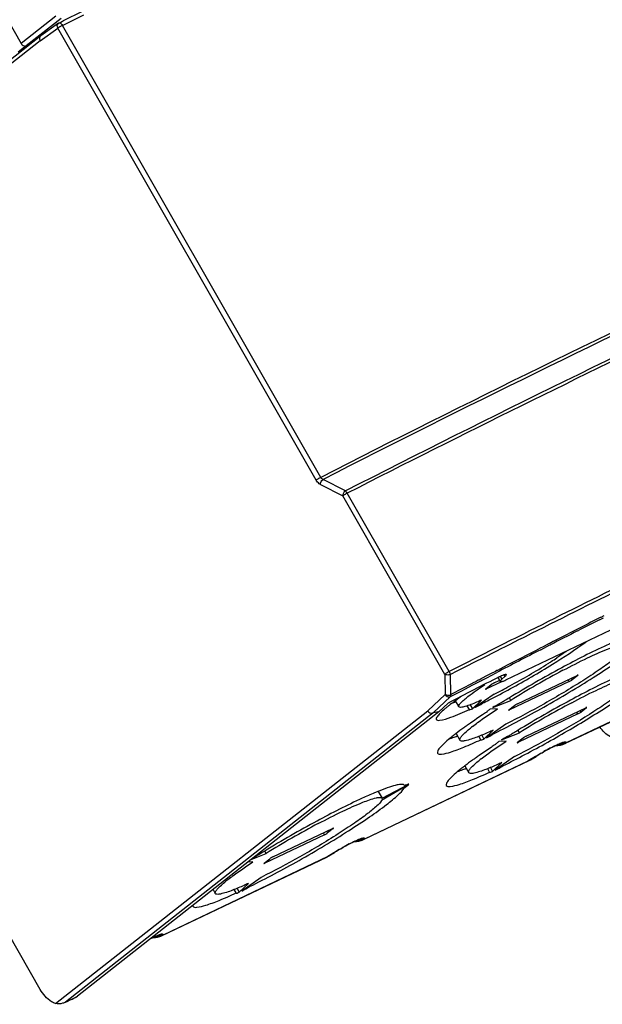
# Model space of a CAD drawing. Header units: millimetres. Extents: x 0 to 594, y 0 to 420.
# Tile 18 of 49: x 554 to 568, y 85 to 108. Entities that reach past the tile are written whole.
import ezdxf

# ---------------------------------------------------------------- set-up
doc = ezdxf.new("R2010")
doc.units = ezdxf.units.MM
doc.header["$LTSCALE"] = 32.67
doc.layers.get('0').update_dxf_attribs({"linetype": 'CONTINUOUS'})

msp = doc.modelspace()

# ---------------------------------------------------------------- linework, layer by layer
at = {"color": 7, "linetype": 'CONTINUOUS'}
for p, q in [((535.4761, 140.5429), (554.4283, 107.391)), ((555.4168, 107.9245), (555.8547, 108.1444)), ((555.3501, 107.8909), (555.392, 107.912)), ((555.392, 107.912), (555.4168, 107.9245)), ((555.2992, 107.864), (554.8901, 107.5705)), ((555.3126, 107.8721), (555.3501, 107.8909)), ((554.8878, 107.5688), (546.1631, 100.7053)), ((554.8878, 107.5688), (554.8901, 107.5705)), ((554.5434, 107.3335), (554.3597, 107.1889)), ((554.8721, 85.3364), (546.151, 100.5915)), ((561.9866, 96.9577), (561.4662, 97.2259)), ((565.7295, 92.5509), (575.3052, 97.1173)), ((567.928, 94.0048), (567.8957, 93.9885)), ((567.9392, 94.0105), (567.928, 94.0048)), ((568.0122, 94.0475), (567.9392, 94.0105)), ((567.4021, 93.7377), (567.3823, 93.7276)), ((566.5986, 93.3266), (566.5246, 93.2885)), ((566.741, 93.3997), (566.5986, 93.3266)), ((566.7507, 93.4047), (566.741, 93.3997)), ((565.4845, 92.7506), (565.3698, 92.6909)), ((565.5192, 92.7686), (565.4845, 92.7506)), ((565.5308, 92.7746), (565.5192, 92.7686)), ((565.6699, 92.8469), (565.5308, 92.7746)), ((564.4439, 92.2064), (564.434, 92.6767)), ((565.0323, 92.5148), (564.9545, 92.4742)), ((565.0859, 92.5428), (565.0323, 92.5148)), ((565.0974, 92.5488), (565.0859, 92.5428)), ((565.1294, 92.5655), (565.0974, 92.5488)), ((565.1524, 92.5775), (565.1294, 92.5655)), ((565.1636, 92.5834), (565.1524, 92.5775)), ((565.1751, 92.5894), (565.1636, 92.5834)), ((565.2802, 92.6442), (565.1751, 92.5894)), ((565.3698, 92.6909), (565.2802, 92.6442)), ((565.4587, 92.4854), (565.5888, 92.5474)), ((565.6036, 92.5162), (565.5489, 92.6119)), ((565.5962, 92.639), (565.6376, 92.5669)), ((565.7021, 92.6283), (565.6376, 92.5669)), ((565.6775, 92.6716), (565.7021, 92.6283)), ((567.2051, 92.5141), (565.8168, 91.852)), ((566.0006, 91.9966), (567.3889, 92.6587)), ((567.4056, 92.6581), (567.277, 92.5569)), ((564.6995, 92.3406), (564.464, 92.217)), ((564.9396, 92.4663), (564.6995, 92.3406)), ((564.9545, 92.4742), (564.9396, 92.4663)), ((565.2364, 92.4428), (565.217, 92.4415)), ((565.2582, 92.3414), (565.3868, 92.4426)), ((565.6292, 92.5098), (565.2749, 92.3409)), ((564.464, 92.217), (564.4438, 92.2064)), ((564.5497, 92.0631), (564.6285, 91.9253)), ((564.9474, 91.8773), (565.1608, 92.0818)), ((565.4562, 92.2226), (565.0064, 91.9054)), ((565.4235, 91.908), (565.842, 92.0759)), ((565.694, 92.0625), (565.673, 92.0495)), ((565.842, 92.0759), (565.8103, 92.1314)), ((564.1649, 91.8042), (564.3806, 92.0063)), ((564.5239, 92.0466), (564.5166, 92.0411)), ((564.8771, 91.8607), (564.826, 91.9502)), ((564.8771, 91.8607), (564.8773, 91.8578)), ((564.8938, 91.9709), (564.9474, 91.8773)), ((565.1863, 92.0082), (565.1765, 92.0254)), ((565.5351, 91.8803), (565.3621, 91.8689)), ((565.8001, 91.8526), (565.9287, 91.9538)), ((566.2039, 91.2415), (567.5922, 91.9035)), ((567.6089, 91.903), (567.4803, 91.8018)), ((564.1666, 91.8056), (555.7393, 85.1761)), ((564.1666, 91.8056), (564.0317, 91.7812)), ((567.4084, 91.759), (566.0201, 91.0969)), ((567.107, 91.0698), (568.3042, 91.6407)), ((565.2167, 91.1741), (565.4301, 91.3786)), ((565.7255, 91.5194), (565.2758, 91.2022)), ((566.0453, 91.3208), (566.0136, 91.3763)), ((564.5686, 91.3003), (564.6582, 91.1436)), ((565.1465, 91.1577), (565.1011, 91.2372)), ((565.1465, 91.1577), (565.1466, 91.1546)), ((565.1649, 91.2646), (565.2167, 91.1741)), ((565.4567, 91.3057), (565.4469, 91.3229)), ((565.6268, 91.1529), (566.0453, 91.3208)), ((565.8973, 91.3074), (565.8763, 91.2944)), ((566.0034, 91.0975), (566.132, 91.1987)), ((565.7384, 91.1252), (565.5654, 91.1137)), ((565.9288, 90.7643), (565.4791, 90.4471)), ((566.2995, 90.6879), (566.4329, 90.7702)), ((562.4105, 88.8301), (566.2521, 90.6621)), ((564.772, 90.5451), (564.8615, 90.3885)), ((565.3498, 90.4026), (565.3044, 90.482)), ((565.3682, 90.5095), (565.42, 90.4189)), ((565.42, 90.4189), (565.6334, 90.6234)), ((565.66, 90.5505), (565.6502, 90.5678)), ((565.3498, 90.4026), (565.3499, 90.3994)), ((563.464, 90.1116), (562.8321, 89.7392)), ((562.8436, 89.794), (563.4663, 90.1226)), ((563.3544, 90.0298), (563.347, 90.0427)), ((563.3664, 90.0873), (563.3639, 90.0924)), ((562.7534, 89.9518), (562.8432, 89.7947)), ((562.8431, 89.7947), (562.8436, 89.794)), ((560.2962, 88.4243), (561.6845, 89.0863)), ((561.7013, 89.0858), (561.5726, 88.9846)), ((561.5008, 88.9417), (560.1125, 88.2797)), ((557.7139, 86.5904), (561.5555, 88.4224)), ((559.7937, 88.3656), (560.1376, 88.5036)), ((559.9896, 88.4901), (559.9687, 88.4772)), ((560.0957, 88.2802), (560.2244, 88.3814)), ((560.1376, 88.5036), (560.1059, 88.5591)), ((561.603, 88.4483), (561.7363, 88.5306)), ((559.8308, 88.308), (559.7103, 88.3)), ((560.0211, 87.9471), (559.5714, 87.6299)), ((559.4606, 87.6923), (559.5123, 87.6017)), ((559.5123, 87.6017), (559.7258, 87.8062)), ((559.7524, 87.7333), (559.7425, 87.7506)), ((558.9012, 87.6634), (558.9538, 87.5713)), ((559.4421, 87.5854), (559.3967, 87.6648)), ((559.4421, 87.5854), (559.4423, 87.5822)), ((555.7013, 85.1527), (555.7393, 85.1761)), ((555.5963, 85.1024), (555.7014, 85.1525))]:
    msp.add_line(p, q, dxfattribs=at)
at = {"color": 9, "linetype": 'CONTINUOUS'}
for p, q in [((555.2357, 108.0261), (554.4283, 107.391)), ((555.3589, 107.975), (554.5434, 107.3335)), ((554.8749, 107.4543), (555.2837, 107.7475)), ((561.3079, 97.2097), (555.2837, 107.7475)), ((561.413, 97.2738), (555.3887, 107.8116)), ((554.8749, 107.4543), (546.151, 100.5915)), ((561.4051, 97.1092), (561.9255, 96.8409)), ((564.4083, 92.7463), (562.0308, 96.9051)), ((564.3031, 92.6821), (561.9255, 96.8409)), ((567.9119, 93.9557), (567.9442, 93.972)), ((567.9442, 93.972), (567.9554, 93.9777)), ((567.9554, 93.9777), (568.0023, 94.0015)), ((567.3987, 93.695), (567.4184, 93.7051)), ((566.1363, 93.6214), (566.0899, 93.598)), ((566.1768, 93.5593), (566.1303, 93.5359)), ((566.5411, 93.2561), (566.6152, 93.2941)), ((566.6152, 93.2941), (566.7575, 93.3672)), ((566.7575, 93.3672), (566.7672, 93.3722)), ((564.8699, 92.9811), (564.5489, 92.8179)), ((565.3004, 93.1169), (564.9048, 92.9162)), ((564.5489, 92.8179), (564.4083, 92.7463)), ((564.5827, 92.7525), (564.434, 92.6767)), ((564.8947, 92.9111), (564.5827, 92.7525)), ((564.9048, 92.9162), (564.8947, 92.9111)), ((564.3031, 92.6821), (564.3129, 92.2119)), ((565.0492, 92.4828), (565.1143, 92.5167)), ((565.1143, 92.5167), (565.1463, 92.5335)), ((565.1463, 92.5335), (565.1692, 92.5454)), ((565.1692, 92.5454), (565.1804, 92.5513)), ((565.1804, 92.5513), (565.1919, 92.5573)), ((565.1919, 92.5573), (565.297, 92.6121)), ((565.297, 92.6121), (565.3866, 92.6587)), ((565.3866, 92.6587), (565.5011, 92.7183)), ((565.5011, 92.7183), (565.5145, 92.7253)), ((567.2051, 92.5141), (567.1795, 92.5588)), ((567.277, 92.5569), (567.2552, 92.5949)), ((564.6534, 92.2756), (564.7165, 92.3087)), ((564.7165, 92.3087), (564.7754, 92.3395)), ((564.7754, 92.3395), (564.9565, 92.4343)), ((564.9565, 92.4343), (564.9714, 92.4421)), ((564.9714, 92.4421), (565.0492, 92.4828)), ((565.2749, 92.3409), (565.2695, 92.3503)), ((564.3129, 92.2119), (563.9078, 91.8319)), ((564.4385, 92.1627), (564.0317, 91.7812)), ((564.4385, 92.1627), (564.481, 92.1851)), ((564.481, 92.1851), (564.6534, 92.2756)), ((555.2299, 85.0052), (563.9078, 91.8319)), ((565.8168, 91.852), (565.8114, 91.8615)), ((567.4803, 91.8018), (567.4585, 91.8398)), ((564.0302, 91.781), (555.4583, 85.0378)), ((567.1386, 91.0894), (568.3357, 91.6603)), ((567.4084, 91.759), (567.3828, 91.8037)), ((566.0147, 91.1064), (566.0201, 91.0969)), ((567.107, 91.0698), (567.1386, 91.0894)), ((567.1386, 91.0894), (567.1262, 91.1022)), ((562.442, 88.8497), (566.2837, 90.6817)), ((566.417, 90.764), (566.2521, 90.6621)), ((566.2995, 90.6879), (566.2837, 90.6817)), ((566.417, 90.764), (566.4312, 90.7727)), ((566.4329, 90.7702), (566.417, 90.764)), ((561.5008, 88.9417), (561.4752, 88.9865)), ((561.5509, 89.0226), (561.5726, 88.9846)), ((562.4105, 88.8301), (562.442, 88.8497)), ((562.442, 88.8497), (562.4296, 88.8625)), ((557.7454, 86.6101), (561.5871, 88.442)), ((561.7204, 88.5243), (561.5555, 88.4224)), ((561.603, 88.4483), (561.5871, 88.442)), ((561.7204, 88.5243), (561.7346, 88.533)), ((561.7363, 88.5306), (561.7204, 88.5243)), ((560.1125, 88.2797), (560.107, 88.2892)), ((557.7139, 86.5904), (557.7454, 86.6101)), ((557.7454, 86.6101), (557.733, 86.6229))]:
    msp.add_line(p, q, dxfattribs=at)
at = {"color": 7, "linetype": 'CONTINUOUS'}
msp.add_lwpolyline([(555.2992, 107.864), (555.3038, 107.8671), (555.3082, 107.8697), (555.3126, 107.8721)], dxfattribs=at)
at = {"color": 9, "linetype": 'CONTINUOUS'}
msp.add_lwpolyline([(564.434, 92.6767), (564.4303, 92.6754), (564.4266, 92.6742), (564.4227, 92.6731)], dxfattribs=at)
at = {"color": 7, "linetype": 'CONTINUOUS'}
for centre, radius, start, end in [((495.2907, 229.1399), 135.3969, 296.350771, 296.58622), ((678.4825, -124.3205), 244.7208, 116.864995, 116.994625), ((680.8879, -129.0408), 250.0186, 116.999869, 117.162447), ((684.7248, -136.5067), 258.4127, 117.220014, 117.433314), ((560.4542, 102.8036), 11.6869, 302.38388, 302.7954), ((561.2749, 101.5341), 10.1753, 302.78249, 303.70038), ((579.5684, 69.5764), 26.4221, 118.33015, 121.38069), ((558.808, 105.4325), 14.7887, 298.3037, 302.31489), ((576.693, 74.6067), 20.565, 117.93121, 121.84649), ((559.5692, 103.9869), 13.155, 296.58402, 298.36988), ((568.5069, 86.6616), 6.6979, 126.14396, 126.48827), ((569.0131, 85.9672), 7.5572, 125.48429, 126.13782), ((569.6938, 85.0129), 8.7294, 124.97624, 125.48717), ((578.2049, 71.8263), 23.7913, 121.39886, 121.72628), ((579.7717, 68.8213), 26.4221, 118.33015, 121.38069), ((566.8182, 88.8763), 3.9127, 128.05401, 129.06591), ((567.6622, 87.7943), 5.2849, 126.52766, 128.02879), ((562.1309, 97.6823), 6.1388, 292.60491, 293.03322), ((561.9532, 98.1012), 6.5938, 293.02996, 293.18662), ((564.074, 93.7464), 2.0637, 296.86133, 302.61552), ((577.5278, 72.9209), 22.5042, 121.78815, 121.99719), ((576.8963, 73.8516), 20.565, 117.93121, 121.84649), ((571.4496, 82.1259), 11.4722, 124.80785, 125.32563), ((567.3387, 88.4269), 3.8667, 128.15361, 129.03249), ((578.4082, 71.0712), 23.7913, 121.39886, 121.72628), ((567.7438, 87.1406), 5.236, 127.73744, 128.87097), ((568.3387, 86.376), 6.2048, 127.43755, 127.76046), ((562.3601, 96.7648), 5.959, 291.6604, 291.86583), ((562.2566, 97.023), 6.2371, 291.86553, 292.02889), ((564.3447, 93.0408), 2.0608, 296.85736, 302.655), ((577.7311, 72.1658), 22.5042, 121.78815, 121.99719), ((566.8917, 91.5223), 0.5012, 269.47015, 295.46463), ((571.6529, 81.3708), 11.4722, 124.80785, 125.32563), ((567.542, 87.6718), 3.8667, 128.15361, 129.03249), ((556.9435, 108.2996), 19.7739, 296.1555, 297.82451), ((559.4781, 103.8394), 14.5798, 296.25976, 296.79048), ((570.2778, 84.5228), 7.3358, 120.31714, 121.60923), ((567.9471, 86.3854), 5.236, 127.73744, 128.87097), ((568.542, 85.6208), 6.2048, 127.43755, 127.76046), ((562.5634, 96.0097), 5.959, 291.6604, 291.86583), ((562.4599, 96.2678), 6.2371, 291.86553, 292.02889), ((564.548, 92.2856), 2.0608, 296.85736, 302.655), ((565.4169, 83.3872), 7.0869, 112.1535, 112.81228), ((565.0859, 84.1989), 6.2103, 111.68305, 112.14925), ((573.864, 66.0041), 26.4221, 118.33015, 121.38069), ((570.9887, 71.0343), 20.565, 117.93121, 121.84649), ((565.5812, 82.2831), 7.3358, 120.31714, 121.60923), ((562.1951, 89.2826), 0.5012, 269.47015, 295.46463), ((560.5556, 87.0512), 1.5306, 115.40531, 117.52709), ((571.8235, 69.3486), 22.5042, 121.78815, 121.99719), ((572.5006, 68.254), 23.7913, 121.39886, 121.72628), ((561.6344, 84.8546), 3.8667, 128.15361, 129.03249), ((558.6404, 89.4684), 2.0608, 296.85736, 302.655), ((557.4986, 87.0429), 0.5012, 269.47015, 295.46463)]:
    msp.add_arc(centre, radius, start, end, dxfattribs=at)
at = {"color": 9, "linetype": 'CONTINUOUS'}
for centre, radius, start, end in [((723.9641, -220.6643), 356.4726, 115.5579, 117.017713), ((720.784, -213.3907), 343.762, 115.870196, 116.735243), ((720.6599, -213.1617), 343.428, 115.867896, 116.732567), ((678.0703, -123.5646), 243.8236, 116.858939, 116.989002), ((680.7372, -128.7993), 249.6985, 116.994269, 117.157006), ((740.9103, -253.6193), 388.7442, 116.724794, 116.92629), ((739.6966, -251.2354), 385.9955, 116.7218, 116.859794), ((685.3949, -137.8616), 259.8876, 117.214791, 117.469586), ((569.159, 86.4492), 5.1108, 117.87954, 119.8721), ((566.8889, 91.5207), 0.4981, 271.98664, 280.34115), ((566.8869, 91.5284), 0.5061, 280.40242, 295.71894), ((566.8907, 91.5204), 0.4971, 295.73114, 299.91047), ((562.1941, 89.2807), 0.4971, 295.73114, 299.91047), ((564.4625, 84.2095), 5.1108, 117.87954, 119.8721), ((562.1923, 89.281), 0.4981, 271.98664, 280.34115), ((562.1904, 89.2887), 0.5061, 280.40242, 295.71894), ((557.4957, 87.0414), 0.4981, 268.90533, 280.34115), ((557.4833, 87.0544), 0.4984, 272.28816, 277.02172), ((557.4938, 87.0491), 0.5061, 280.40242, 295.71894), ((557.4975, 87.041), 0.4971, 295.73114, 299.91047)]:
    msp.add_arc(centre, radius, start, end, dxfattribs=at)
at = {"color": 7, "linetype": 'CONTINUOUS'}
for centre, major_axis, ratio, start_param, end_param in [((548.4709, 73.6449), (46.7655, 28.6807), 0.1474893, 7.3909707, 7.4181138), ((542.7552, 79.6435), (12.987, 5.5362), 0.0064751, 6.0709647, 6.2591973)]:
    msp.add_ellipse(centre, major_axis=major_axis, ratio=ratio, start_param=start_param, end_param=end_param, dxfattribs=at)
at = {"color": 9, "linetype": 'CONTINUOUS'}
for points, knots in [([(555.2837, 107.7475), (555.2729, 107.7671), (555.2614, 107.8107), (555.2834, 107.8525), (555.2992, 107.864)], [0, 0, 0, 0, 0.5335567, 1, 1, 1, 1]), ([(555.3402, 107.7848), (555.3346, 107.7815), (555.3153, 107.7697), (555.2963, 107.7574), (555.2837, 107.7475)], [0, 0, 0, 0, 0.2910358, 1, 1, 1, 1]), ([(555.3126, 107.8721), (555.3156, 107.8736), (555.3355, 107.876), (555.3515, 107.8603), (555.3621, 107.8489)], [0, 0, 0, 0, 0.179549, 1, 1, 1, 1]), ([(555.3566, 107.7943), (555.3544, 107.793), (555.3501, 107.7904), (555.346, 107.7877), (555.3439, 107.7863)], [0, 0, 0, 0, 0.5050214, 1, 1, 1, 1]), ([(574.8065, 103.7307), (573.7698, 103.2657), (569.2638, 101.2005), (564.8164, 99.0091), (561.413, 97.2738)], [0, 0, 0, 0, 0.2292419, 1, 1, 1, 1]), ([(574.4185, 103.484), (573.412, 103.0298), (569.0562, 101.0241), (564.7545, 98.9023), (561.4662, 97.2259)], [0, 0, 0, 0, 0.230284, 1, 1, 1, 1]), ([(575.3705, 103.4091), (574.3336, 102.9437), (569.8314, 100.8794), (565.387, 98.6902), (561.9867, 96.9577)], [0, 0, 0, 0, 0.2294631, 1, 1, 1, 1]), ([(561.413, 97.2738), (561.4031, 97.2688), (561.3671, 97.2492), (561.3314, 97.2282), (561.3079, 97.2097)], [0, 0, 0, 0, 0.269957, 1, 1, 1, 1]), ([(561.4051, 97.1092), (561.3958, 97.114), (561.3562, 97.1397), (561.326, 97.1781), (561.3079, 97.2097)], [0, 0, 0, 0, 0.2230738, 1, 1, 1, 1]), ([(562.0308, 96.9051), (562.0209, 96.9001), (561.9848, 96.8805), (561.9491, 96.8595), (561.9255, 96.8409)], [0, 0, 0, 0, 0.2697856, 1, 1, 1, 1]), ([(562.0308, 96.9051), (562.0218, 96.9208), (562.0082, 96.9399), (561.9907, 96.9548), (561.9867, 96.9577)], [0, 0, 0, 0, 0.7849733, 1, 1, 1, 1]), ([(564.4083, 92.7463), (564.3984, 92.7412), (564.3623, 92.7216), (564.3266, 92.7007), (564.303, 92.6821)], [0, 0, 0, 0, 0.2698193, 1, 1, 1, 1]), ([(564.4227, 92.6731), (564.3925, 92.6648), (564.3495, 92.6641), (564.3111, 92.6778), (564.3031, 92.6821)], [0, 0, 0, 0, 0.7749918, 1, 1, 1, 1]), ([(564.3129, 92.2119), (564.3218, 92.2071), (564.3641, 92.1927), (564.4117, 92.1947), (564.4439, 92.2064)], [0, 0, 0, 0, 0.2279857, 1, 1, 1, 1]), ([(564.3129, 92.2119), (564.3197, 92.2008), (564.3494, 92.1647), (564.4078, 92.1481), (564.4385, 92.1627)], [0, 0, 0, 0, 0.2762717, 1, 1, 1, 1]), ([(564.4385, 92.1627), (564.4403, 92.1649), (564.4474, 92.1785), (564.4459, 92.1945), (564.4438, 92.2065)], [0, 0, 0, 0, 0.1900214, 1, 1, 1, 1]), ([(566.7691, 90.9668), (566.8166, 90.9919), (566.9002, 91.0348), (567.0099, 91.0815), (567.0794, 91.1066), (567.1173, 91.1078), (567.1262, 91.1022)], [0, 0, 0, 0, 0.4166066, 0.7303431, 0.9183139, 1, 1, 1, 1]), ([(562.0726, 88.7271), (562.12, 88.7522), (562.2037, 88.7951), (562.3134, 88.8418), (562.3828, 88.8669), (562.4207, 88.8681), (562.4296, 88.8625)], [0, 0, 0, 0, 0.4166066, 0.7303431, 0.9183139, 1, 1, 1, 1]), ([(557.4623, 86.5317), (557.5254, 86.563), (557.6049, 86.5964), (557.7113, 86.6364), (557.733, 86.6229)], [0, 0, 0, 0, 0.7331962, 1, 1, 1, 1])]:
    msp.add_open_spline(points, degree=3, knots=knots, dxfattribs=at)
for points in [[(555.3887, 107.8116), (555.3779, 107.8061), (555.367, 107.8005), (555.3566, 107.7943)], [(555.3621, 107.8489), (555.3724, 107.8376), (555.3812, 107.8249), (555.3887, 107.8116)], [(561.4051, 97.1092), (561.4036, 97.1531), (561.4292, 97.2023), (561.4662, 97.2259)], [(561.413, 97.2738), (561.4249, 97.2531), (561.4438, 97.2341), (561.4662, 97.2259)], [(561.9866, 96.9577), (561.9496, 96.9341), (561.924, 96.8848), (561.9255, 96.8409)], [(564.4083, 92.7463), (564.4206, 92.7248), (564.4302, 92.7012), (564.434, 92.6767)], [(566.9374, 91.0391), (567.0032, 91.0473), (567.0687, 91.0691), (567.1262, 91.1022)], [(566.4312, 90.7727), (566.4916, 90.8095), (566.5522, 90.8458), (566.6135, 90.881)], [(562.2408, 88.7995), (562.3067, 88.8076), (562.3721, 88.8295), (562.4296, 88.8625)], [(561.7346, 88.533), (561.795, 88.5698), (561.8556, 88.6061), (561.9169, 88.6413)], [(557.5442, 86.5598), (557.6101, 86.5679), (557.6755, 86.5898), (557.733, 86.6229)]]:
    msp.add_open_spline(points, degree=3, dxfattribs=at)
at = {"color": 7, "linetype": 'CONTINUOUS'}
for points, knots in [([(554.8749, 107.4543), (554.8694, 107.4642), (554.8542, 107.5012), (554.8653, 107.5509), (554.8879, 107.5688)], [0, 0, 0, 0, 0.2818363, 1, 1, 1, 1]), ([(554.4283, 107.391), (554.4348, 107.3796), (554.4608, 107.3444), (554.5145, 107.3208), (554.5434, 107.3335)], [0, 0, 0, 0, 0.292779, 1, 1, 1, 1]), ([(565.4567, 91.3057), (565.8482, 91.4977), (566.4354, 91.8116), (567.2002, 92.2555), (567.7491, 92.5933), (568.2304, 92.9102), (568.6197, 93.1869), (568.8875, 93.4077), (569.0258, 93.5411), (569.0587, 93.6022)], [0, 0, 0, 0, 0.304986, 0.4653296, 0.618492, 0.7555764, 0.868684, 0.9514769, 1, 1, 1, 1]), ([(565.8376, 92.3482), (566.1678, 92.5289), (566.765, 92.8771), (567.3451, 93.2546), (567.5981, 93.4418)], [0, 0, 0, 0, 0.5446013, 1, 1, 1, 1]), ([(568.3736, 93.4921), (568.2762, 93.4512), (567.8202, 93.2485), (567.376, 93.0205), (567.0297, 92.8339)], [0, 0, 0, 0, 0.2116821, 1, 1, 1, 1]), ([(568.5364, 93.3116), (568.508, 93.2633), (568.3982, 93.158), (568.1858, 92.9845), (567.8819, 92.7687), (567.3587, 92.4246), (566.6364, 91.9948), (566.0302, 91.6697), (565.7255, 91.5194)], [0, 0, 0, 0, 0.0502065, 0.1338755, 0.247069, 0.3836338, 0.6954062, 1, 1, 1, 1]), ([(567.1518, 93.2291), (567.1341, 93.2162), (567.0579, 93.1616), (566.9805, 93.1087), (566.9206, 93.0688)], [0, 0, 0, 0, 0.2327532, 1, 1, 1, 1]), ([(567.0601, 92.7761), (567.2482, 92.8757), (567.5907, 93.0495), (568.0373, 93.2533), (568.3375, 93.3607), (568.4856, 93.3909), (568.5397, 93.3806), (568.5475, 93.3671)], [0, 0, 0, 0, 0.3939745, 0.708833, 0.9144295, 0.9710827, 1, 1, 1, 1]), ([(566.1733, 90.8119), (566.5294, 90.9994), (567.2156, 91.383), (568.0242, 91.8798), (568.5855, 92.2611), (568.9029, 92.4946), (569.1222, 92.6812), (569.2341, 92.7952), (569.262, 92.847)], [0, 0, 0, 0, 0.3251355, 0.6348772, 0.7661573, 0.8735444, 0.9524117, 1, 1, 1, 1]), ([(565.5738, 92.6261), (565.6101, 92.6449), (565.6605, 92.6679), (565.7117, 92.6843), (565.7335, 92.6838), (565.7361, 92.679)], [0, 0, 0, 0, 0.7037917, 0.9057992, 1, 1, 1, 1]), ([(565.6374, 92.5668), (565.627, 92.5571), (565.6139, 92.5444), (565.6004, 92.5219), (565.6036, 92.5162)], [0, 0, 0, 0, 0.6844519, 1, 1, 1, 1]), ([(565.6036, 92.5162), (565.6064, 92.5112), (565.6295, 92.5111), (565.6446, 92.5164), (565.6564, 92.5204)], [0, 0, 0, 0, 0.3158772, 1, 1, 1, 1]), ([(565.6564, 92.5204), (565.6618, 92.5221), (565.6866, 92.5312), (565.7107, 92.542), (565.7295, 92.5509)], [0, 0, 0, 0, 0.2137688, 1, 1, 1, 1]), ([(565.7361, 92.679), (565.7392, 92.6732), (565.7261, 92.6511), (565.7133, 92.6383), (565.7031, 92.6288)], [0, 0, 0, 0, 0.3187972, 1, 1, 1, 1]), ([(568.7397, 92.5564), (568.7126, 92.5105), (568.6094, 92.41), (568.4092, 92.2449), (568.1229, 92.0396), (567.6266, 91.7101), (566.932, 91.2927), (566.347, 90.9747), (566.0496, 90.8246)], [0, 0, 0, 0, 0.0498408, 0.1322006, 0.2435321, 0.378234, 0.6888704, 1, 1, 1, 1]), ([(567.2051, 92.5141), (567.2251, 92.5237), (567.2495, 92.5375), (567.2725, 92.5534), (567.277, 92.5569)], [0, 0, 0, 0, 0.7956562, 1, 1, 1, 1]), ([(568.5769, 92.737), (568.4795, 92.6961), (568.0236, 92.4934), (567.5793, 92.2653), (567.233, 92.0787)], [0, 0, 0, 0, 0.2116821, 1, 1, 1, 1]), ([(567.2634, 92.021), (567.4515, 92.1206), (567.794, 92.2944), (568.2406, 92.4981), (568.5408, 92.6056), (568.6889, 92.6358), (568.743, 92.6255), (568.7508, 92.6119)], [0, 0, 0, 0, 0.3939745, 0.708833, 0.9144295, 0.9710827, 1, 1, 1, 1]), ([(567.4043, 92.6653), (567.4019, 92.6644), (567.3967, 92.6623), (567.3917, 92.66), (567.3889, 92.6587)], [0, 0, 0, 0, 0.4485917, 1, 1, 1, 1]), ([(567.4134, 92.6668), (567.413, 92.6676), (567.4088, 92.6669), (567.4064, 92.666), (567.4043, 92.6653)], [0, 0, 0, 0, 0.29319, 1, 1, 1, 1]), ([(567.4056, 92.6581), (567.4078, 92.6598), (567.4102, 92.6619), (567.414, 92.6658), (567.4134, 92.6668)], [0, 0, 0, 0, 0.7075935, 1, 1, 1, 1]), ([(564.7553, 92.0914), (564.7847, 92.1169), (564.939, 92.2421), (565.1031, 92.3548), (565.2364, 92.4428)], [0, 0, 0, 0, 0.1959079, 1, 1, 1, 1]), ([(565.1863, 92.0082), (565.2384, 92.0339), (565.4573, 92.1437), (565.6737, 92.2585), (565.8376, 92.3482)], [0, 0, 0, 0, 0.2370301, 1, 1, 1, 1]), ([(565.2582, 92.3414), (565.256, 92.3397), (565.2537, 92.3376), (565.2499, 92.3338), (565.2504, 92.3328)], [0, 0, 0, 0, 0.7075935, 1, 1, 1, 1]), ([(565.2504, 92.3328), (565.2516, 92.3306), (565.2632, 92.3365), (565.2693, 92.3382), (565.2749, 92.3409)], [0, 0, 0, 0, 0.280887, 1, 1, 1, 1]), ([(565.4587, 92.4854), (565.4387, 92.4759), (565.4143, 92.462), (565.3913, 92.4461), (565.3868, 92.4426)], [0, 0, 0, 0, 0.7956562, 1, 1, 1, 1]), ([(564.6453, 91.9793), (564.6511, 91.9874), (564.6842, 92.0281), (564.7233, 92.0635), (564.7553, 92.0914)], [0, 0, 0, 0, 0.1895057, 1, 1, 1, 1]), ([(565.1608, 92.0818), (565.1225, 92.0645), (564.9958, 92.0091), (564.8669, 91.9572), (564.7743, 91.931)], [0, 0, 0, 0, 0.3040616, 1, 1, 1, 1]), ([(563.9078, 91.8319), (563.9143, 91.821), (563.9427, 91.785), (563.999, 91.7675), (564.0296, 91.7805)], [0, 0, 0, 0, 0.2762667, 1, 1, 1, 1]), ([(564.183, 91.6098), (564.2746, 91.618), (564.5105, 91.7018), (564.7365, 91.7964), (564.8771, 91.8607)], [0, 0, 0, 0, 0.3728797, 1, 1, 1, 1]), ([(564.3524, 91.9142), (564.3361, 91.901), (564.2801, 91.8546), (564.2256, 91.8061), (564.1892, 91.7691)], [0, 0, 0, 0, 0.2876477, 1, 1, 1, 1]), ([(564.6285, 91.9253), (564.6269, 91.9282), (564.6228, 91.9481), (564.636, 91.9662), (564.6453, 91.9793)], [0, 0, 0, 0, 0.1723571, 1, 1, 1, 1]), ([(564.7743, 91.931), (564.7415, 91.9218), (564.6988, 91.9095), (564.6364, 91.9115), (564.6285, 91.9253)], [0, 0, 0, 0, 0.6829428, 1, 1, 1, 1]), ([(564.8773, 91.8578), (564.8807, 91.8518), (564.9135, 91.8647), (564.9313, 91.8702), (564.9474, 91.8773)], [0, 0, 0, 0, 0.2817292, 1, 1, 1, 1]), ([(564.95, 91.4676), (564.9899, 91.4989), (565.1802, 91.6431), (565.3778, 91.7774), (565.5351, 91.8803)], [0, 0, 0, 0, 0.2124201, 1, 1, 1, 1]), ([(565.3621, 91.8689), (565.3419, 91.8553), (565.3173, 91.8342), (565.2821, 91.8117), (565.2811, 91.8007)], [0, 0, 0, 0, 0.6875584, 1, 1, 1, 1]), ([(565.6033, 92.0062), (565.5893, 91.9995), (565.5281, 91.9691), (565.4685, 91.9355), (565.4235, 91.908)], [0, 0, 0, 0, 0.2277516, 1, 1, 1, 1]), ([(565.8001, 91.8526), (565.7979, 91.8509), (565.7955, 91.8488), (565.7917, 91.845), (565.7923, 91.8439)], [0, 0, 0, 0, 0.7075935, 1, 1, 1, 1]), ([(565.7923, 91.8439), (565.7935, 91.8418), (565.8051, 91.8477), (565.8112, 91.8494), (565.8168, 91.852)], [0, 0, 0, 0, 0.280887, 1, 1, 1, 1]), ([(566.0006, 91.9966), (565.9805, 91.9871), (565.9562, 91.9732), (565.9332, 91.9573), (565.9287, 91.9538)], [0, 0, 0, 0, 0.7956562, 1, 1, 1, 1]), ([(567.6076, 91.9101), (567.6052, 91.9093), (567.6, 91.9072), (567.595, 91.9049), (567.5922, 91.9035)], [0, 0, 0, 0, 0.4485917, 1, 1, 1, 1]), ([(567.6167, 91.9116), (567.6163, 91.9124), (567.6121, 91.9117), (567.6097, 91.9109), (567.6076, 91.9101)], [0, 0, 0, 0, 0.29319, 1, 1, 1, 1]), ([(567.6089, 91.903), (567.6111, 91.9047), (567.6135, 91.9068), (567.6173, 91.9106), (567.6167, 91.9116)], [0, 0, 0, 0, 0.7075935, 1, 1, 1, 1]), ([(564.1892, 91.7691), (564.1777, 91.7573), (564.1456, 91.722), (564.1117, 91.6827), (564.1052, 91.6514)], [0, 0, 0, 0, 0.3390239, 1, 1, 1, 1]), ([(564.1077, 91.6275), (564.1099, 91.6235), (564.1306, 91.6048), (564.1611, 91.6079), (564.183, 91.6098)], [0, 0, 0, 0, 0.1721475, 1, 1, 1, 1]), ([(565.2811, 91.8007), (565.2476, 91.7789), (565.12, 91.6952), (564.9935, 91.6097), (564.901, 91.5454)], [0, 0, 0, 0, 0.261717, 1, 1, 1, 1]), ([(567.4084, 91.759), (567.4285, 91.7685), (567.4528, 91.7824), (567.4758, 91.7982), (567.4803, 91.8018)], [0, 0, 0, 0, 0.7956562, 1, 1, 1, 1]), ([(564.8161, 91.4858), (564.7937, 91.47), (564.7098, 91.41), (564.6269, 91.3487), (564.5668, 91.3027)], [0, 0, 0, 0, 0.2659314, 1, 1, 1, 1]), ([(564.6582, 91.1437), (564.6515, 91.1554), (564.6635, 91.199), (564.7439, 91.2955), (564.8333, 91.3735), (564.9036, 91.4306)], [0, 0, 0, 0, 0.1045153, 0.2990958, 1, 1, 1, 1]), ([(565.4301, 91.3786), (565.3964, 91.3631), (565.2743, 91.308), (565.1507, 91.2557), (565.0602, 91.221)], [0, 0, 0, 0, 0.2764057, 1, 1, 1, 1]), ([(568.4028, 91.2096), (568.3311, 91.1754), (568.1137, 91.2172), (567.9836, 91.3638), (567.9194, 91.4549)], [0, 0, 0, 0, 0.4162597, 1, 1, 1, 1]), ([(564.4578, 91.2171), (564.3662, 91.1432), (564.2497, 91.0421), (564.1448, 90.9175), (564.1287, 90.861), (564.1373, 90.8459)], [0, 0, 0, 0, 0.7016012, 0.896156, 1, 1, 1, 1]), ([(564.1373, 90.8459), (564.153, 90.8185), (564.2825, 90.8229), (564.4673, 90.8772), (564.7836, 90.9934), (565.0143, 91.0967), (565.1465, 91.1577)], [0, 0, 0, 0, 0.0880523, 0.2849696, 0.593168, 1, 1, 1, 1]), ([(564.5596, 91.2266), (564.5451, 91.2209), (564.4906, 91.1995), (564.4356, 91.179), (564.395, 91.1646)], [0, 0, 0, 0, 0.2654037, 1, 1, 1, 1]), ([(565.0602, 91.221), (564.9683, 91.1858), (564.8462, 91.144), (564.7129, 91.1199), (564.6653, 91.1312), (564.6582, 91.1437)], [0, 0, 0, 0, 0.7030927, 0.8976868, 1, 1, 1, 1]), ([(565.1466, 91.1546), (565.15, 91.1486), (565.1828, 91.1615), (565.2006, 91.167), (565.2167, 91.1741)], [0, 0, 0, 0, 0.2817232, 1, 1, 1, 1]), ([(565.8066, 91.251), (565.7926, 91.2444), (565.7314, 91.214), (565.6718, 91.1803), (565.6268, 91.1529)], [0, 0, 0, 0, 0.2277516, 1, 1, 1, 1]), ([(566.2039, 91.2415), (566.1838, 91.2319), (566.1595, 91.218), (566.1365, 91.2022), (566.132, 91.1987)], [0, 0, 0, 0, 0.7956562, 1, 1, 1, 1]), ([(565.4844, 91.0456), (565.4509, 91.0238), (565.3233, 90.94), (565.1968, 90.8546), (565.1043, 90.7902)], [0, 0, 0, 0, 0.261717, 1, 1, 1, 1]), ([(565.1533, 90.7124), (565.1932, 90.7438), (565.3835, 90.888), (565.5811, 91.0222), (565.7384, 91.1252)], [0, 0, 0, 0, 0.2124201, 1, 1, 1, 1]), ([(565.5654, 91.1137), (565.5452, 91.1002), (565.5206, 91.0791), (565.4854, 91.0566), (565.4844, 91.0456)], [0, 0, 0, 0, 0.6875584, 1, 1, 1, 1]), ([(566.0034, 91.0975), (566.0012, 91.0957), (565.9988, 91.0936), (565.995, 91.0898), (565.9956, 91.0888)], [0, 0, 0, 0, 0.7075935, 1, 1, 1, 1]), ([(565.9956, 91.0888), (565.9968, 91.0867), (566.0084, 91.0925), (566.0145, 91.0942), (566.0201, 91.0969)], [0, 0, 0, 0, 0.280887, 1, 1, 1, 1]), ([(566.5747, 90.8554), (566.6515, 90.9002), (566.7762, 90.9679), (566.9034, 91.0324), (566.9536, 91.0498)], [0, 0, 0, 0, 0.6260174, 1, 1, 1, 1]), ([(565.0194, 90.7307), (564.997, 90.7148), (564.9131, 90.6549), (564.8302, 90.5936), (564.7701, 90.5475)], [0, 0, 0, 0, 0.2659314, 1, 1, 1, 1]), ([(566.2851, 90.6794), (566.2874, 90.6808), (566.2921, 90.6839), (566.2965, 90.6873), (566.2987, 90.689)], [0, 0, 0, 0, 0.4989162, 1, 1, 1, 1]), ([(564.6611, 90.462), (564.5695, 90.3881), (564.453, 90.287), (564.3481, 90.1623), (564.332, 90.1059), (564.3406, 90.0907)], [0, 0, 0, 0, 0.7016012, 0.896156, 1, 1, 1, 1]), ([(564.7629, 90.4715), (564.7484, 90.4658), (564.6939, 90.4443), (564.6389, 90.4238), (564.5983, 90.4095)], [0, 0, 0, 0, 0.2654037, 1, 1, 1, 1]), ([(564.8615, 90.3885), (564.8548, 90.4002), (564.8668, 90.4438), (564.9472, 90.5404), (565.0366, 90.6184), (565.1069, 90.6754)], [0, 0, 0, 0, 0.1045153, 0.2990958, 1, 1, 1, 1]), ([(565.2635, 90.4659), (565.1716, 90.4307), (565.0495, 90.3889), (564.9162, 90.3648), (564.8686, 90.3761), (564.8615, 90.3885)], [0, 0, 0, 0, 0.7030927, 0.8976868, 1, 1, 1, 1]), ([(565.6334, 90.6234), (565.5997, 90.608), (565.4776, 90.5529), (565.3541, 90.5006), (565.2635, 90.4659)], [0, 0, 0, 0, 0.2764057, 1, 1, 1, 1]), ([(564.3406, 90.0907), (564.3563, 90.0634), (564.4858, 90.0678), (564.6706, 90.1221), (564.9869, 90.2383), (565.2176, 90.3416), (565.3498, 90.4026)], [0, 0, 0, 0, 0.0880523, 0.2849696, 0.593168, 1, 1, 1, 1]), ([(565.3499, 90.3994), (565.3533, 90.3934), (565.3861, 90.4064), (565.4039, 90.4118), (565.42, 90.4189)], [0, 0, 0, 0, 0.2817232, 1, 1, 1, 1]), ([(559.7524, 87.7333), (560.1439, 87.9254), (560.7311, 88.2392), (561.4959, 88.6831), (562.0447, 89.0209), (562.5261, 89.3379), (562.9153, 89.6145), (563.1832, 89.8353), (563.3215, 89.9687), (563.3544, 90.0298)], [0, 0, 0, 0, 0.304986, 0.4653296, 0.618492, 0.7555764, 0.868684, 0.9514769, 1, 1, 1, 1]), ([(563.364, 90.0925), (563.3542, 90.1097), (563.2853, 90.1227), (563.1739, 90.0999), (562.9978, 90.0499), (562.8666, 89.9997), (562.7914, 89.9698)], [0, 0, 0, 0, 0.0992346, 0.2937144, 0.5952198, 1, 1, 1, 1]), ([(563.3544, 90.0298), (563.3633, 90.0355), (563.3934, 90.055), (563.4231, 90.0754), (563.4427, 90.0915)], [0, 0, 0, 0, 0.2946474, 1, 1, 1, 1]), ([(563.4663, 90.1226), (563.4563, 90.1273), (563.4191, 90.1084), (563.3884, 90.0979), (563.3664, 90.0873)], [0, 0, 0, 0, 0.3125098, 1, 1, 1, 1]), ([(562.6692, 89.9198), (562.5719, 89.8788), (562.1159, 89.6761), (561.6716, 89.4481), (561.3254, 89.2615)], [0, 0, 0, 0, 0.2116821, 1, 1, 1, 1]), ([(561.3558, 89.2037), (561.5439, 89.3034), (561.8864, 89.4772), (562.3329, 89.6809), (562.6331, 89.7884), (562.7813, 89.8186), (562.8354, 89.8083), (562.8432, 89.7947)], [0, 0, 0, 0, 0.3939745, 0.708833, 0.9144295, 0.9710827, 1, 1, 1, 1]), ([(562.8321, 89.7392), (562.8036, 89.691), (562.6938, 89.5857), (562.4815, 89.4122), (562.1775, 89.1963), (561.6544, 88.8522), (560.9321, 88.4225), (560.3259, 88.0974), (560.0211, 87.9471)], [0, 0, 0, 0, 0.0502065, 0.1338755, 0.247069, 0.3836338, 0.6954062, 1, 1, 1, 1]), ([(561.6999, 89.0929), (561.6976, 89.0921), (561.6924, 89.09), (561.6873, 89.0876), (561.6845, 89.0863)], [0, 0, 0, 0, 0.4485917, 1, 1, 1, 1]), ([(561.7091, 89.0944), (561.7086, 89.0952), (561.7045, 89.0945), (561.702, 89.0937), (561.6999, 89.0929)], [0, 0, 0, 0, 0.29319, 1, 1, 1, 1]), ([(561.7013, 89.0858), (561.7035, 89.0875), (561.7058, 89.0896), (561.7096, 89.0934), (561.7091, 89.0944)], [0, 0, 0, 0, 0.7075935, 1, 1, 1, 1]), ([(561.5008, 88.9417), (561.5208, 88.9513), (561.5451, 88.9652), (561.5681, 88.981), (561.5726, 88.9846)], [0, 0, 0, 0, 0.7956562, 1, 1, 1, 1]), ([(561.8782, 88.6157), (561.955, 88.6605), (562.0796, 88.7282), (562.2068, 88.7927), (562.257, 88.8101)], [0, 0, 0, 0, 0.6260174, 1, 1, 1, 1]), ([(560.2962, 88.4243), (560.2762, 88.4147), (560.2519, 88.4008), (560.2288, 88.385), (560.2244, 88.3814)], [0, 0, 0, 0, 0.7956562, 1, 1, 1, 1]), ([(561.5885, 88.4397), (561.5908, 88.4412), (561.5955, 88.4442), (561.5999, 88.4476), (561.6021, 88.4493)], [0, 0, 0, 0, 0.4989162, 1, 1, 1, 1]), ([(559.2457, 87.8952), (559.2855, 87.9265), (559.4758, 88.0707), (559.6735, 88.205), (559.8308, 88.308)], [0, 0, 0, 0, 0.2124201, 1, 1, 1, 1]), ([(560.0957, 88.2802), (560.0935, 88.2785), (560.0912, 88.2764), (560.0874, 88.2726), (560.0879, 88.2716)], [0, 0, 0, 0, 0.7075935, 1, 1, 1, 1]), ([(560.0879, 88.2716), (560.0891, 88.2695), (560.1007, 88.2753), (560.1068, 88.277), (560.1125, 88.2797)], [0, 0, 0, 0, 0.280887, 1, 1, 1, 1]), ([(558.9539, 87.5713), (558.9472, 87.583), (558.9592, 87.6266), (559.0396, 87.7232), (559.129, 87.8011), (559.1993, 87.8582)], [0, 0, 0, 0, 0.1045153, 0.2990958, 1, 1, 1, 1]), ([(559.7258, 87.8062), (559.6921, 87.7908), (559.5699, 87.7356), (559.4464, 87.6834), (559.3558, 87.6486)], [0, 0, 0, 0, 0.2764057, 1, 1, 1, 1]), ([(558.433, 87.2735), (558.4486, 87.2462), (558.5781, 87.2505), (558.763, 87.3048), (559.0793, 87.421), (559.31, 87.5243), (559.4421, 87.5854)], [0, 0, 0, 0, 0.0880523, 0.2849696, 0.593168, 1, 1, 1, 1]), ([(559.3558, 87.6486), (559.264, 87.6134), (559.1419, 87.5717), (559.0086, 87.5475), (558.961, 87.5589), (558.9539, 87.5713)], [0, 0, 0, 0, 0.7030927, 0.8976868, 1, 1, 1, 1]), ([(559.4422, 87.5822), (559.4457, 87.5762), (559.4784, 87.5891), (559.4962, 87.5946), (559.5123, 87.6017)], [0, 0, 0, 0, 0.2817232, 1, 1, 1, 1]), ([(558.4285, 87.2922), (558.4285, 87.2888), (558.4291, 87.2823), (558.4314, 87.2762), (558.433, 87.2735)], [0, 0, 0, 0, 0.5192193, 1, 1, 1, 1]), ([(557.4496, 86.5214), (557.4626, 86.5277), (557.4991, 86.5451), (557.536, 86.5619), (557.5604, 86.5704)], [0, 0, 0, 0, 0.3587658, 1, 1, 1, 1]), ([(555.2299, 85.0052), (555.1962, 85.0157), (555.0466, 85.0886), (554.9363, 85.224), (554.8721, 85.3364)], [0, 0, 0, 0, 0.2139856, 1, 1, 1, 1]), ([(555.4583, 85.0378), (555.438, 85.0284), (555.366, 85.0012), (555.2827, 84.9889), (555.2299, 85.0052)], [0, 0, 0, 0, 0.2877594, 1, 1, 1, 1])]:
    msp.add_open_spline(points, degree=3, knots=knots, dxfattribs=at)
for points in [[(564.1052, 91.6514), (564.1036, 91.6435), (564.1037, 91.6344), (564.1077, 91.6275)], [(566.2521, 90.6621), (566.2633, 90.6674), (566.2745, 90.6728), (566.2851, 90.6794)], [(563.4427, 90.0915), (563.4502, 90.0977), (563.4579, 90.104), (563.464, 90.1116)], [(561.5555, 88.4224), (561.5667, 88.4277), (561.578, 88.4331), (561.5885, 88.4397)]]:
    msp.add_open_spline(points, degree=3, dxfattribs=at)

doc.saveas('drawing.dxf')
